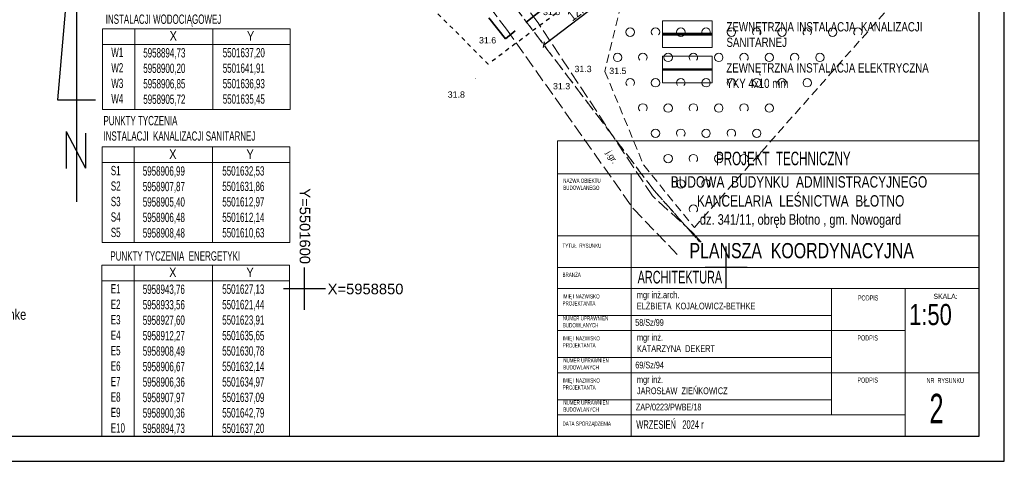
# Model space of a CAD drawing. Extents: x 5501473 to 5501683, y 5958830 to 5958978.
# Tile 2 of 6: x 5501566 to 5501683, y 5958830 to 5958882. Entities that reach past the tile are written whole.
import ezdxf
from ezdxf.enums import TextEntityAlignment as Align

# ---------------------------------------------------------------- set-up
doc = ezdxf.new("R2010")
doc.units = 0
doc.header["$LTSCALE"] = 0.5
doc.header["$PDMODE"] = 33
doc.header["$PDSIZE"] = 0.3
for name, pattern in [('1 1', [2, 1, -1]), ('2 1', [3, 2, -1]), ('3 1', [4, 3, -1]), ('EGKK', [4, 3, -1]), ('EGUG', [2, 1, -1]), ('HIDDEN', [9.525, 6.35, -3.175])]:
    doc.linetypes.add(name, pattern=pattern)
for name, color, linetype, lineweight in [('--- 02 KS', 34, 'Continuous', 60), ('--linia zabudowy', 252, 'Continuous', 30), ('--PRO.ELEKTRYKA', 1, 'Continuous', 50), ('--tabelka rysunku', 7, 'Continuous', 0), ('--zagosp', 7, 'Continuous', 0), ('A--legenda', 7, 'Continuous', 0), ('A--tabelka rysunku', 7, 'Continuous', 0), ('EGKK', 251, 'Continuous', 20), ('EGUG', 251, 'Continuous', 20), ('OTK', 251, 'Continuous', 20), ('OTK_O', 251, 'Continuous', 20), ('OTRN', 251, 'Continuous', 20), ('OTRN_O', 251, 'Continuous', 18), ('OTZ', 251, 'Continuous', 20)]:
    doc.layers.add(name, color=color, linetype=linetype, lineweight=lineweight)
for name, color, linetype in [('--punkty tyczenia', 7, 'Continuous'), ('--zakres-WZ', 181, 'Continuous'), ('PARSI', 251, 'Continuous'), ('Strzałka', 251, 'Continuous'), ('Wymiarowanie', 7, 'Continuous')]:
    doc.layers.add(name, color=color, linetype=linetype)
doc.styles.add('1-500', font='arial.ttf', dxfattribs={"width": 0.75, "height": 1.25})
doc.styles.add('Arial narrow', font='txt', dxfattribs={"width": 0.75})
doc.styles.add('BDOT', font='Arial.ttf', dxfattribs={"width": 0.9})
doc.styles.add('MZSK', font='Arial.ttf', dxfattribs={"width": 0.9, "height": 0.75})
doc.styles.get("Standard").update_dxf_attribs({"font": 'arial.ttf', "width": 0.9})
doc.styles.add('STYL-1', font='arial.ttf', dxfattribs={"width": 0.75})
doc.dimstyles.new('1-500', dxfattribs={"dimtxt": 1.25, "dimasz": 0.5, "dimexe": 0.5, "dimexo": 1, "dimgap": 0.09, "dimtad": 1, "dimzin": 0, "dimdsep": 46, "dimtxsty": '1-500', "dimblk": 'OBLIQUE', "dimcen": 0.09, "dimclrt": 256, "dimadec": 0, "dimazin": 0, "dimtfac": 1, "dimtdec": 4, "dimtix": 1, "dimtofl": 0, "dimtmove": 2, "dimatfit": 3, "dimldrblk": 'OBLIQUE', "dimfxl": 0.5, "dimfxlon": 1, "dimtvp": 0.9, "dimtolj": 1, "dimtzin": 0, "dimarcsym": 0})

# ---------------------------------------------------------------- blocks, each defined once
blk = doc.blocks.new('OTZK_a')
at = {"layer": 'OTZ', "color": 0, "lineweight": 18}
blk.add_circle((0, 0), 1, dxfattribs=at)
blk = doc.blocks.new('OTZK_b')
at = {"layer": 'OTZ', "color": 0, "lineweight": 18}
blk.add_arc((0, 0), 1, 318.5904, 221.4096, dxfattribs=at)
blk = doc.blocks.new('OTRN')
at = {"layer": 'OTRN', "color": 0, "const_width": 0.09}
blk.add_lwpolyline([(-0.04, 0, 1), (0.04, 0, 1)], format="xyb", close=True, dxfattribs=at)
at = {"layer": 'OTRN_O', "color": 0, "style": 'BDOT'}
blk.add_attdef('RZEDNA', (0.51, 0.52), '', height=1.5, dxfattribs=at)
blk = doc.blocks.new('mzsk')
at = {"layer": 'PARSI', "color": 0}
for p, q in [((0, -5), (0, 5)), ((5, 0), (-5, 0))]:
    blk.add_line(p, q, dxfattribs=at)
blk = doc.blocks.new('A$7E88CE28F106')
at = {"layer": 'A--legenda', "linetype": 'Continuous', "insert": (0, 9.96), "char_height": 1.25, "width": 31.0464, "attachment_point": 1, "rotation": 0, "style": 'STYL-1'}
blk.add_mtext('potwierdzam zgodność mapy \\Pdo celów projektowych z orginałem\\P\\Pmgr inż. arch Elżbieta Kojałowicz-Bethke\\PNr upr bud. 58/Sz/99', dxfattribs=at)
blk = doc.blocks.new('_Oblique')
at = {"color": 0, "linetype": 'ByBlock', "lineweight": -2}
blk.add_line((-0.5, -0.5), (0.5, 0.5), dxfattribs=at)
blk = doc.blocks.new('*D286')
at = {"layer": '--linia zabudowy', "color": 0, "linetype": 'Continuous', "lineweight": -2}
for p, q in [((5501628.36, 5958878.94), (5501637.92, 5958886.19)), ((5501637.55, 5958886.69), (5501637.62, 5958886.59)), ((5501627.98, 5958879.44), (5501628.06, 5958879.34))]:
    blk.add_line(p, q, dxfattribs=at)
at = {"layer": 'Defpoints', "color": 0}
for p in [(5501637.92, 5958886.19), (5501638.15, 5958885.89), (5501628.58, 5958878.65)]:
    blk.add_point(p, dxfattribs=at)
at = {"layer": '--linia zabudowy', "color": 0, "lineweight": -2, "xscale": 0.5, "yscale": 0.5, "zscale": 0.5}
for p, rotation in [((5501637.92, 5958886.19), 37.1456671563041), ((5501628.36, 5958878.94), 217.1456671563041)]:
    blk.add_blockref('_Oblique', p, dxfattribs=dict(at, rotation=rotation))
at = {"layer": '--linia zabudowy', "lineweight": 5, "insert": (5501632.7, 5958883.15), "char_height": 1.25, "attachment_point": 5, "rotation": 37.1457, "style": '1-500'}
blk.add_mtext('\\A1;12.00', dxfattribs=at)

msp = doc.modelspace()

# ---------------------------------------------------------------- linework, layer by layer
at = {"layer": '--- 02 KS', "flags": 128}
msp.add_lwpolyline([(5501642.464, 5958880.188), (5501648.354, 5958880.188)], dxfattribs=at)
at = {"layer": '--PRO.ELEKTRYKA'}
msp.add_lwpolyline([(5501642.443, 5958876.012), (5501648.333, 5958876.012)], dxfattribs=at)
at = {"layer": '--punkty tyczenia', "color": 7, "lineweight": 0}
for points in [[(5501576.037, 5958880.831), (5501598.296, 5958880.831)], [(5501576.037, 5958880.831), (5501576.037, 5958871.267)], [(5501579.856, 5958880.831), (5501579.856, 5958871.267)], [(5501589.13, 5958880.831), (5501589.13, 5958871.267)], [(5501598.296, 5958880.831), (5501598.296, 5958871.267)], [(5501576.037, 5958878.976), (5501598.296, 5958878.976)], [(5501576.037, 5958871.267), (5501598.296, 5958871.267)], [(5501575.981, 5958866.809), (5501598.241, 5958866.809)], [(5501575.981, 5958866.809), (5501575.981, 5958855.499)], [(5501579.8, 5958866.809), (5501579.8, 5958855.499)], [(5501589.075, 5958866.809), (5501589.075, 5958855.499)], [(5501598.241, 5958866.809), (5501598.241, 5958855.499)], [(5501575.981, 5958864.954), (5501598.241, 5958864.954)], [(5501575.981, 5958855.499), (5501598.241, 5958855.499)], [(5501575.976, 5958852.789), (5501598.235, 5958852.789)], [(5501575.976, 5958852.789), (5501575.976, 5958832.456)], [(5501579.795, 5958852.789), (5501579.795, 5958832.456)], [(5501589.07, 5958852.789), (5501589.07, 5958832.456)], [(5501598.235, 5958852.789), (5501598.235, 5958832.456)], [(5501575.976, 5958850.934), (5501598.235, 5958850.934)], [(5501575.976, 5958832.456), (5501598.235, 5958832.456)]]:
    msp.add_lwpolyline(points, dxfattribs=at)
at = {"layer": '--zagosp', "linetype": 'Continuous'}
for points in [[(5501642.464, 5958881.776), (5501648.354, 5958881.776), (5501648.354, 5958878.6), (5501642.464, 5958878.6)], [(5501642.443, 5958877.6), (5501648.333, 5958877.6), (5501648.333, 5958874.424), (5501642.443, 5958874.424)]]:
    msp.add_lwpolyline(points, close=True, dxfattribs=at)
at = {"layer": '--zakres-WZ', "linetype": 'HIDDEN', "lineweight": 35}
msp.add_lwpolyline([(5501589.302, 5958923.596), (5501605.119, 5958946.432), (5501622.331, 5958936.641), (5501627.435, 5958946.919), (5501630.627, 5958945.228), (5501625.177, 5958934.409), (5501651.069, 5958901.344), (5501623.813, 5958879.625)], close=True, dxfattribs=at)
for points in [[(5501472.985, 5958829.529), (5501682.985, 5958829.529), (5501682.985, 5958978.029), (5501472.985, 5958978.029)], [(5501480.985, 5958832.529), (5501679.985, 5958832.529), (5501679.985, 5958975.029), (5501480.985, 5958975.029)]]:
    msp.add_lwpolyline(points, close=True)
at = {"flags": 128}
for points in [[(5501572.953, 5958898.427), (5501570.711, 5958872.39), (5501575.195, 5958872.39)], [(5501572.953, 5958898.427), (5501572.953, 5958860.312)], [(5501571.727, 5958868.64), (5501571.727, 5958864.269)], [(5501571.727, 5958868.64), (5501574.024, 5958864.306)], [(5501574.024, 5958868.455), (5501574.024, 5958864.306)]]:
    msp.add_lwpolyline(points, dxfattribs=at)
at = {"layer": 'A--tabelka rysunku', "linetype": 'Continuous'}
for p, q in [((5501679.985, 5958867.529), (5501629.985, 5958867.529)), ((5501679.985, 5958863.623), (5501629.985, 5958863.623)), ((5501638.735, 5958863.623), (5501638.735, 5958832.529)), ((5501679.985, 5958856.279), (5501629.985, 5958856.279)), ((5501679.985, 5958856.279), (5501629.985, 5958856.279)), ((5501679.985, 5958852.529), (5501629.985, 5958852.529)), ((5501679.985, 5958850.029), (5501629.985, 5958850.029)), ((5501662.485, 5958835.029), (5501662.485, 5958850.029)), ((5501671.235, 5958832.529), (5501671.235, 5958850.029)), ((5501662.485, 5958846.829), (5501629.985, 5958846.829)), ((5501671.235, 5958845.029), (5501629.985, 5958845.029)), ((5501662.485, 5958841.829), (5501629.985, 5958841.829)), ((5501671.235, 5958840.029), (5501629.985, 5958840.029)), ((5501671.235, 5958840.029), (5501679.985, 5958840.029)), ((5501662.485, 5958836.829), (5501629.985, 5958836.829)), ((5501671.235, 5958835.029), (5501629.985, 5958835.029))]:
    msp.add_line(p, q, dxfattribs=at)
msp.add_lwpolyline([(5501629.985, 5958832.529), (5501679.985, 5958832.529), (5501679.985, 5958867.529), (5501629.985, 5958867.529)], close=True, dxfattribs=at)
at = {"layer": 'EGKK', "linetype": 'EGKK', "lineweight": 18}
msp.add_lwpolyline([(5501659.731, 5958930.855), (5501651.95, 5958919.55), (5501605.45, 5958945.9), (5501592.28, 5958926.57), (5501641.46, 5958861.65), (5501646.829, 5958855.594)], dxfattribs=at)
at = {"layer": 'EGUG', "linetype": 'EGUG', "lineweight": 18}
for points in [[(5501660.19, 5958931.523), (5501651.95, 5958919.55), (5501605.45, 5958945.9), (5501592.28, 5958926.57), (5501641.46, 5958861.65), (5501646.841, 5958855.58)], [(5501646.844, 5958855.576), (5501641.46, 5958861.65), (5501592.28, 5958926.57), (5501583.6, 5958913.84), (5501577.9, 5958906.648)]]:
    msp.add_lwpolyline(points, dxfattribs=at)
at = {"layer": 'OTK', "linetype": '3 1', "lineweight": 18}
for points in [[(5501603.54, 5958933.46), (5501600.18, 5958932.26), (5501594.4, 5958932.15), (5501590.54, 5958936.79), (5501583.09, 5958926.4), (5501589.42, 5958927.16), (5501598.85, 5958913.64), (5501623.95, 5958880.79), (5501639, 5958859.47), (5501644.546, 5958853.722)], [(5501647.03, 5958855.533), (5501646.05, 5958856.64), (5501641.25, 5958861), (5501627.72, 5958881.52), (5501601.41, 5958915.7), (5501594.12, 5958928.18), (5501594.12, 5958928.18)]]:
    msp.add_lwpolyline(points, dxfattribs=at)
at = {"layer": 'OTZ', "linetype": '2 1', "lineweight": 18}
msp.add_lwpolyline([(5501668.11, 5958904.43), (5501655.81, 5958892.82), (5501637.85, 5958885.06), (5501635.62, 5958875.77), (5501640.22, 5958864.65), (5501646.23, 5958857.27), (5501676.26, 5958891.18)], close=True, dxfattribs=at)
at = {"layer": 'Strzałka', "linetype": '1 1', "flags": 128}
msp.add_lwpolyline([(5501596.574, 5958964.164), (5501642.356, 5958940.252), (5501666.438, 5958909.985), (5501621.79, 5958876.648), (5501570.688, 5958927.46), (5501596.574, 5958964.164)], dxfattribs=at)

# ---------------------------------------------------------------- block references
msp.add_blockref('A$7E88CE28F106', (5501543.346, 5958843.853))
at = {"layer": 'OTRN'}
ref = msp.add_blockref('OTRN', (5501627.72, 5958881.52), dxfattribs=dict(at, xscale=0.5, yscale=0.5, zscale=0.5, rotation=360))
ref.add_attrib('RZEDNA', '31.6', (5501628.28, 5958882.45, 31.6), dxfattribs={"layer": 'OTRN_O', "color": 0, "height": 0.75, "style": 'BDOT'})
ref = msp.add_blockref('OTRN', (5501623.95, 5958880.79), dxfattribs=dict(at, xscale=0.5, yscale=0.5, zscale=0.5, rotation=360))
ref.add_attrib('RZEDNA', '31.6', (5501620.69, 5958879.09, 31.6), dxfattribs={"layer": 'OTRN_O', "color": 0, "height": 0.75, "style": 'BDOT'})
at = {"layer": 'OTRN', "xscale": 0.5, "yscale": 0.5, "zscale": 0.5}
for p in [(5501631.751, 5958875.425, 31.31), (5501629.209, 5958873.387, 31.3)]:
    msp.add_blockref('OTRN', p, dxfattribs=at).add_auto_attribs({'RZEDNA': '31.3'})
at = {"layer": 'OTRN'}
ref = msp.add_blockref('OTRN', (5501635.62, 5958875.77), dxfattribs=dict(at, xscale=0.5, yscale=0.5, zscale=0.5, rotation=360))
ref.add_attrib('RZEDNA', '31.5', (5501636.137, 5958875.461, 31.5), dxfattribs={"layer": 'OTRN_O', "color": 0, "height": 0.75, "style": 'BDOT'})
ref = msp.add_blockref('OTRN', (5501620.25, 5958874.9), dxfattribs=dict(at, xscale=0.5, yscale=0.5, zscale=0.5, rotation=360))
ref.add_attrib('RZEDNA', '31.8', (5501616.98, 5958872.65, 31.8), dxfattribs={"layer": 'OTRN_O', "color": 0, "height": 0.75, "style": 'BDOT'})
at = {"layer": 'OTZ', "xscale": 0.5, "yscale": 0.5, "zscale": 0.5}
for name, p in [('OTZK_a', (5501638.62, 5958880.43)), ('OTZK_b', (5501641.62, 5958880.43)), ('OTZK_a', (5501644.62, 5958880.43)), ('OTZK_b', (5501647.62, 5958880.43)), ('OTZK_a', (5501650.62, 5958880.43)), ('OTZK_b', (5501653.62, 5958880.43)), ('OTZK_a', (5501656.62, 5958880.43)), ('OTZK_b', (5501659.62, 5958880.43)), ('OTZK_a', (5501662.62, 5958880.43)), ('OTZK_b', (5501665.62, 5958880.43)), ('OTZK_a', (5501637.12, 5958877.43)), ('OTZK_b', (5501640.12, 5958877.43)), ('OTZK_a', (5501643.12, 5958877.43)), ('OTZK_b', (5501646.12, 5958877.43)), ('OTZK_a', (5501649.12, 5958877.43)), ('OTZK_b', (5501652.12, 5958877.43)), ('OTZK_a', (5501655.12, 5958877.43)), ('OTZK_b', (5501658.12, 5958877.43)), ('OTZK_a', (5501661.12, 5958877.43)), ('OTZK_b', (5501638.62, 5958874.43)), ('OTZK_a', (5501641.62, 5958874.43)), ('OTZK_b', (5501644.62, 5958874.43)), ('OTZK_a', (5501647.62, 5958874.43)), ('OTZK_b', (5501650.62, 5958874.43)), ('OTZK_a', (5501653.62, 5958874.43)), ('OTZK_b', (5501656.62, 5958874.43)), ('OTZK_a', (5501659.62, 5958874.43)), ('OTZK_b', (5501640.12, 5958871.43)), ('OTZK_a', (5501643.12, 5958871.43)), ('OTZK_b', (5501646.12, 5958871.43)), ('OTZK_a', (5501649.12, 5958871.43)), ('OTZK_b', (5501652.12, 5958871.43)), ('OTZK_a', (5501655.12, 5958871.43)), ('OTZK_a', (5501641.62, 5958868.43)), ('OTZK_b', (5501644.62, 5958868.43)), ('OTZK_a', (5501647.62, 5958868.43)), ('OTZK_b', (5501650.62, 5958868.43)), ('OTZK_a', (5501653.62, 5958868.43)), ('OTZK_b', (5501646.12, 5958865.43)), ('OTZK_b', (5501652.12, 5958865.43)), ('OTZK_a', (5501643.12, 5958865.43)), ('OTZK_a', (5501649.12, 5958865.43)), ('OTZK_a', (5501644.62, 5958862.43)), ('OTZK_b', (5501647.62, 5958862.43)), ('OTZK_b', (5501646.12, 5958859.43))]:
    msp.add_blockref(name, p, dxfattribs=at)
at = {"layer": 'PARSI', "xscale": 0.5, "yscale": 0.5, "zscale": 0.5}
for p in [(5501650, 5958852.5), (5501600, 5958850)]:
    msp.add_blockref('mzsk', p, dxfattribs=at)

# ---------------------------------------------------------------- texts
at = {"layer": '--punkty tyczenia', "color": 7, "lineweight": 0, "style": 'Arial narrow'}
for s, p in [('X', (5501584.002, 5958879.413)), ('Y', (5501593.168, 5958879.413)), ('X', (5501583.947, 5958865.39)), ('Y', (5501593.113, 5958865.39)), ('X', (5501583.941, 5958851.371)), ('Y', (5501593.107, 5958851.371))]:
    msp.add_text(s, height=1.135, dxfattribs=at).set_placement(p)
at = {"layer": '--punkty tyczenia', "color": 7, "lineweight": 0, "char_height": 1.1, "attachment_point": 1, "style": 'Arial narrow'}
for s, insert, width in [('W1\\PW2\\PW3\\PW4', (5501577.083, 5958878.584), 3.819), ('5958894,73\\P5958900,20\\P5958906,85\\P5958905,72', (5501580.875, 5958878.53), 8.57315), ('5501637,20\\P5501641,91\\P5501636,93\\P5501635,45', (5501590.301, 5958878.545), 8.47156), ('S1\\PS2\\PS3\\PS4\\PS5', (5501577.028, 5958864.561), 3.819), ('5958906,99\\P5958907,87\\P5958905,40\\P5958906,48\\P5958908,48', (5501580.819, 5958864.508), 8.57315), ('5501632,53\\P5501631,86\\P5501612,97\\P5501612,14\\P5501610,63', (5501590.246, 5958864.522), 8.47156), ('E1\\PE2\\PE3\\PE4\\PE5\\PE6\\PE7\\PE8\\PE9\\PE10', (5501577.022, 5958850.542), 3.819), ('5958943,76\\P5958933,56\\P5958927,60\\P5958912,27\\P5958908,49\\P5958906,67\\P5958906,36\\P5958907,97\\P5958900,36\\P5958894,73', (5501580.814, 5958850.489), 8.57315), ('5501627,13\\P5501621,44\\P5501623,91\\P5501635,65\\P5501630,78\\P5501632,14\\P5501634,97\\P5501637,09\\P5501642,79\\P5501637,20', (5501590.24, 5958850.503), 8.47156)]:
    msp.add_mtext(s, dxfattribs=dict(at, insert=insert, width=width))
at = {"layer": '--tabelka rysunku', "char_height": 0.8, "width": 27.71764, "attachment_point": 1}
for s, insert in [('{\\W0.75;mgr inż.\\PKATARZYNA  DEKERT}', (5501639.418, 5958844.626)), ('{\\W0.75;mgr inż.\\PJAROSŁAW  ZIEŃKOWICZ}', (5501639.418, 5958839.626))]:
    msp.add_mtext(s, dxfattribs=dict(at, insert=insert))
at = {"layer": '--tabelka rysunku', "char_height": 0.8, "width": 27.71764, "attachment_point": 1, "style": 'Arial narrow'}
for s, insert in [('\\P69/Sz/94', (5501639.228, 5958842.68)), ('ZAP/0223/PWBE/18', (5501639.293, 5958836.368))]:
    msp.add_mtext(s, dxfattribs=dict(at, insert=insert))
at = {"layer": '--zagosp', "linetype": 'Continuous', "char_height": 1.1, "attachment_point": 1, "style": 'STYL-1'}
for s, insert, width in [('ZEWNĘTRZNA INSTALACJA  KANALIZACJI SANITARNEJ', (5501650.036, 5958881.614), 24.59474), ('ZEWNĘTRZNA INSTALACJA ELEKTRYCZNA YKY 4x10 mm', (5501650.014, 5958876.742), 25.05877)]:
    msp.add_mtext(s, dxfattribs=dict(at, insert=insert, width=width))
at = {"color": 7, "linetype": 'ByBlock', "char_height": 1.1, "attachment_point": 1, "style": 'Arial narrow'}
for s, insert, width in [('PUNKTY TYCZENIA \\PINSTALACJI WODOCIĄGOWEJ', (5501576.421, 5958884.351), 19.35896), ('PUNKTY TYCZENIA  \\PINSTALACJI  KANALIZACJI SANITARNEJ', (5501576.155, 5958870.491), 23.42931), ('PUNKTY TYCZENIA  ENERGETYKI ', (5501576.972, 5958854.432), 19.35896)]:
    msp.add_mtext(s, dxfattribs=dict(at, insert=insert, width=width))
at = {"layer": 'A--tabelka rysunku', "style": 'Arial narrow'}
msp.add_text('SKALA:', height=0.6, dxfattribs=at).set_placement((5501674.571, 5958849.396), align=Align.TOP_LEFT)
at = {"layer": 'A--tabelka rysunku', "style": 'Arial narrow', "width": 0.908571}
msp.add_text('1:50', height=2.5, dxfattribs=at).set_placement((5501671.697, 5958848.186), align=Align.TOP_LEFT)
at = {"layer": 'A--tabelka rysunku', "ltscale": 35, "attachment_point": 2}
for s, insert, char_height, width, style in [('PROJEKT  TECHNICZNY', (5501656.775, 5958866.25), 1.6, 62.79822, 'Arial narrow'), ('PLANSZA  KOORDYNACYJNA', (5501658.957, 5958855.416), 1.8, 58.93762, 'STYL-1'), ('\\pxql;ARCHITEKTURA ', (5501670.9, 5958852.122), 1.5, 62.79822, 'Arial narrow')]:
    msp.add_mtext(s, dxfattribs=dict(at, insert=insert, char_height=char_height, width=width, style=style))
at = {"layer": 'A--tabelka rysunku'}
for s, insert, char_height, width, attachment_point, style in [('NAZWA OBIEKTU\\PBUDOWLANEGO', (5501630.677, 5958863.056), 0.5, 27.71764, 1, 'Arial narrow'), ('{\\H0.75x;BUDOWA  BUDYNKU  ADMINISTRACYJNEGO\\P KANCELARIA  LEŚNICTWA  BŁOTNO\\P\\H0.9259x; dz. 341/11, obręb Błotno , gm. Nowogard}', (5501658.636, 5958863.34), 1.8, 59.72916, 2, '1-500'), ('TYTUŁ  RYSUNKU', (5501630.587, 5958855.352), 0.5, 27.71764, 1, 'Arial narrow'), ('BRANŻA', (5501630.587, 5958851.902), 0.5, 27.71764, 1, 'Arial narrow'), ('IMIĘ I NAZWISKO \\PPROJEKTANTA', (5501630.587, 5958849.341), 0.5, 27.71764, 1, 'Arial narrow'), ('PODPIS ', (5501665.62, 5958849.207), 0.6, 27.71764, 1, 'Arial narrow'), ('NUMER UPRAWNIEŃ \\PBUDOWLANYCH', (5501630.631, 5958846.755), 0.5, 27.71764, 1, 'Arial narrow'), ('\\P58/Sz/99', (5501639.216, 5958847.731), 0.8, 27.71764, 1, 'Arial narrow'), ('IMIĘ I NAZWISKO \\PPROJEKTANTA', (5501630.615, 5958844.368), 0.5, 27.71764, 1, 'Arial narrow'), ('PODPIS  ', (5501665.563, 5958844.462), 0.6, 27.71764, 1, 'Arial narrow'), ('NUMER UPRAWNIEŃ \\PBUDOWLANYCH', (5501630.683, 5958841.753), 0.5, 27.71764, 1, 'Arial narrow'), ('IMIĘ I NAZWISKO \\PPROJEKTANTA', (5501630.615, 5958839.368), 0.5, 27.71764, 1, 'Arial narrow'), ('PODPIS  ', (5501665.563, 5958839.462), 0.6, 27.71764, 1, 'Arial narrow'), ('NR  RYSUNKU', (5501673.77, 5958839.408), 0.6, 7.21461, 1, 'Arial narrow'), ('NUMER UPRAWNIEŃ \\PBUDOWLANYCH', (5501630.683, 5958836.753), 0.5, 27.71764, 1, 'Arial narrow'), (' 2', (5501673.272, 5958837.536), 3.5, 6.50967, 1, 'Arial narrow'), ('WRZESIEŃ   2024 r', (5501639.335, 5958834.387), 1, 27.71764, 1, 'Arial narrow'), ('DATA SPORZĄDZENIA', (5501630.587, 5958834.247), 0.5, 27.71764, 1, 'Arial narrow')]:
    msp.add_mtext(s, dxfattribs=dict(at, insert=insert, char_height=char_height, width=width, attachment_point=attachment_point, style=style))
at = {"layer": 'A--tabelka rysunku', "insert": (5501639.406, 5958849.677), "char_height": 0.8, "width": 27.71764, "attachment_point": 1}
msp.add_mtext('{\\W0.75;mgr inż.arch.\\PELŻBIETA  KOJAŁOWICZ-BETHKE}', dxfattribs=at)
at = {"layer": 'OTK_O', "insert": (5501636.383, 5958865.572), "char_height": 0.75, "attachment_point": 5, "rotation": 301.2062, "style": 'BDOT'}
msp.add_mtext('j.gr.', dxfattribs=at)
at = {"layer": 'Wymiarowanie', "style": 'MZSK'}
msp.add_text('Y=5501600', height=1.25, rotation=-90, dxfattribs=at).set_placement((5501600.669, 5958852.927), align=Align.TOP_RIGHT)
msp.add_text('X=5958850', height=1.25, dxfattribs=at).set_placement((5501602.745, 5958848.968), align=Align.BOTTOM_LEFT)

# ---------------------------------------------------------------- dimensions: what is measured, and where the dimension line sits
at = {"layer": '--linia zabudowy', "linetype": 'Continuous', "lineweight": 5}
dim = msp.add_aligned_dim(p1=(5501628.584, 5958878.647), p2=(5501638.149, 5958885.893), distance=0.372, dimstyle='1-500', override={"dimtxt": 1.25}, dxfattribs=at)
dim.commit()
dim.dimension.update_dxf_attribs({"geometry": '*D286', "text_midpoint": (5501632.703, 5958883.147)})

doc.saveas('drawing.dxf')
